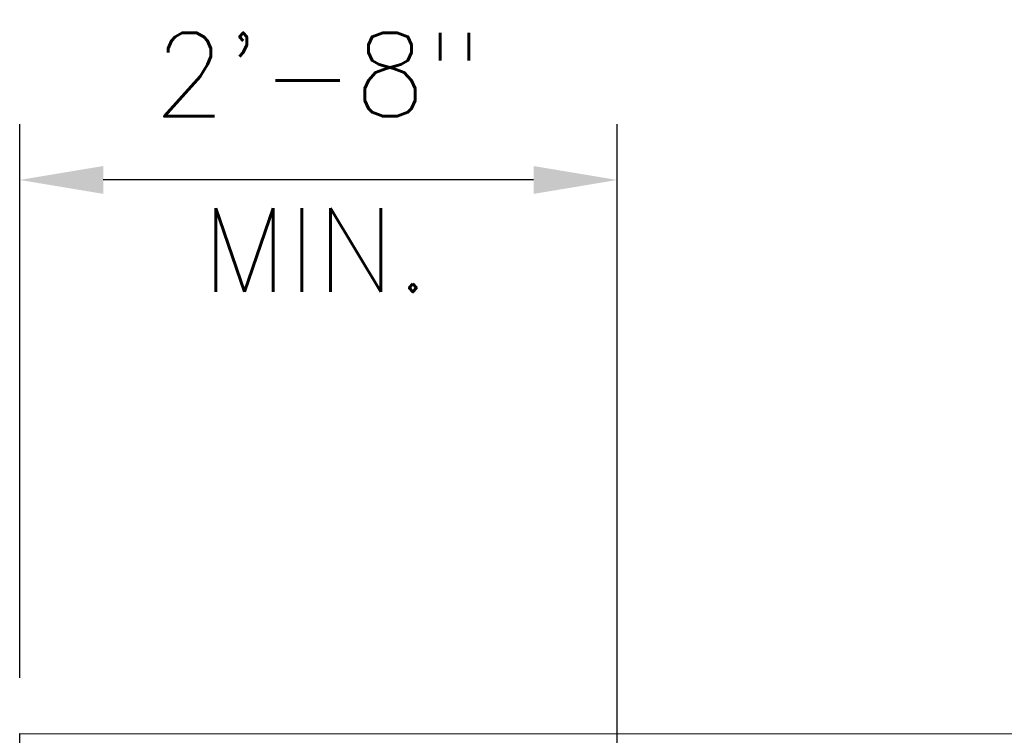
# Model space of a CAD drawing. Extents: x 2893 to 4079, y -406 to 622.
# Tile 14 of 53: x 3213 to 3266, y 166 to 204. Entities that reach past the tile are written whole.
import ezdxf

# ---------------------------------------------------------------- set-up
doc = ezdxf.new("R2010")
doc.units = 0
doc.header["$MEASUREMENT"] = 0
doc.layers.get('0').update_dxf_attribs({"linetype": 'CONTINUOUS'})
doc.layers.add('DIM', color=3, linetype='CONTINUOUS')
doc.layers.add('TANK-SLAB', color=6, linetype='CONTINUOUS')
doc.styles.add('SIMPLEX', font='simplex')
doc.styles.add('TANK-SLAB$0$SIMPLEX', font='simplex')
doc.dimstyles.new('DIM48', dxfattribs={"dimscale": 48, "dimtxt": 0.09375, "dimasz": 0.09375, "dimexe": 0.0625, "dimexo": 0.0625, "dimgap": 0.0625, "dimtad": 1, "dimdec": 4, "dimzin": 3, "dimdsep": 46, "dimlunit": 4, "dimtxsty": 'SIMPLEX', "dimcen": 0, "dimclrd": 3, "dimclre": 3, "dimclrt": 3, "dimadec": 0, "dimazin": 0, "dimtfac": 1, "dimtdec": 4, "dimtofl": 0, "dimtmove": 2, "dimatfit": 3, "dimfxl": 1, "dimfrac": 2, "dimtolj": 1, "dimtzin": 3, "dimarcsym": 0})

# ---------------------------------------------------------------- blocks, each defined once
blk = doc.blocks.new('*D52')
at = {"color": 3, "lineweight": -2, "transparency": 16777216}
for p, q in [((3212.917, 168.83), (3212.917, 198.647)), ((3245.097, 153.122), (3245.097, 198.647)), ((3240.597, 195.647), (3217.417, 195.647))]:
    blk.add_line(p, q, dxfattribs=at)
at = {"color": 3, "transparency": 16777216}
for points in [[(3217.417, 196.397), (3217.417, 194.897), (3212.917, 195.647)], [(3240.597, 196.397), (3240.597, 194.897), (3245.097, 195.647)]]:
    blk.add_solid(points, dxfattribs=at)
at = {"color": 3, "transparency": 16777216, "insert": (3229.007, 201.326), "char_height": 4.5, "attachment_point": 5, "style": 'SIMPLEX'}
blk.add_mtext('\\A1;2\'-8"', dxfattribs=at)

msp = doc.modelspace()

# ---------------------------------------------------------------- linework, layer by layer
at = {"layer": 'TANK-SLAB'}
msp.add_lwpolyline([(3212.91667, -194.31593), (3212.91667, 165.83043), (3759.03419, 165.68407), (3759.03419, -194.31593)], close=True, dxfattribs=at)

# ---------------------------------------------------------------- texts
at = {"layer": 'DIM', "style": 'TANK-SLAB$0$SIMPLEX'}
msp.add_text('MIN.', height=4.5, dxfattribs=at).set_placement((3222.72089, 189.62109))

# ---------------------------------------------------------------- dimensions: what is measured, and where the dimension line sits
dim = msp.add_linear_dim(base=(3212.91667, 195.64703), p1=(3245.09669, 150.12157), p2=(3212.91667, 165.83043), angle=180, text='2\'-8"', dimstyle='DIM48')
dim.commit()
dim.dimension.update_dxf_attribs({"geometry": '*D52', "text_midpoint": (3229.00668, 201.3256)})

doc.saveas('drawing.dxf')
